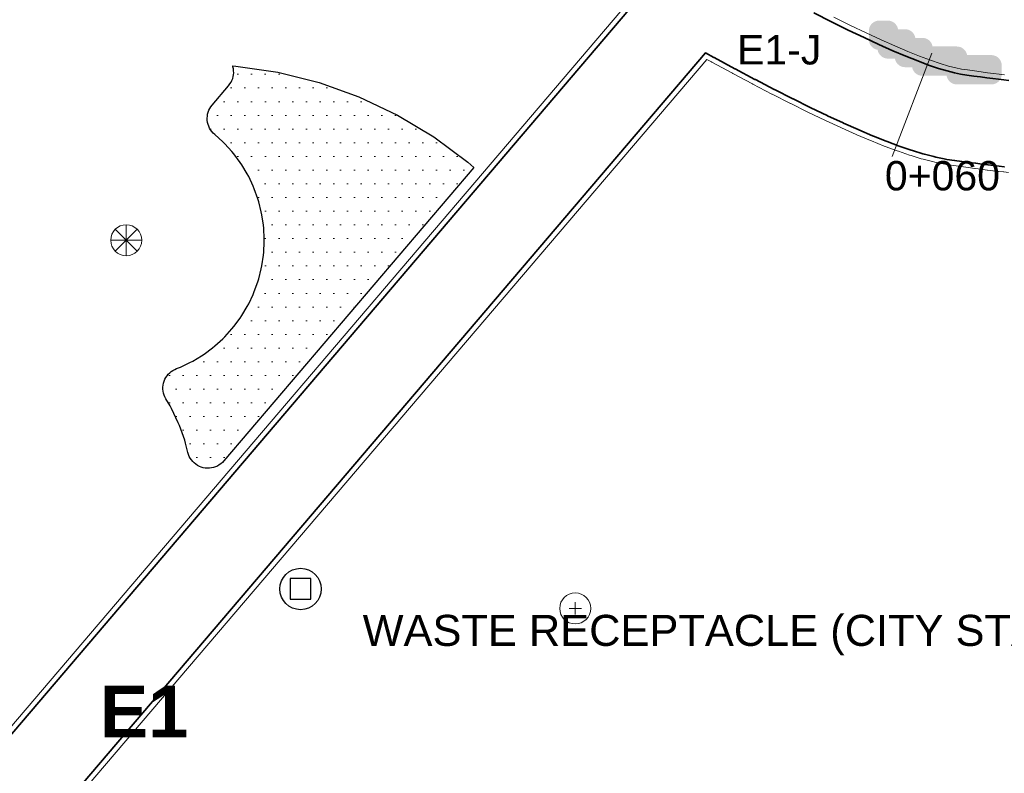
# Model space of a CAD drawing. Header units: metres. Extents: x -6552 to -6384, y 5654608 to 5654799.
# Tile 5 of 20: x -6492 to -6463, y 5654636 to 5654658. Entities that reach past the tile are written whole.
import ezdxf
from ezdxf.enums import TextEntityAlignment as Align

# ---------------------------------------------------------------- set-up
doc = ezdxf.new("R2010")
doc.units = ezdxf.units.M
doc.header["$LTSCALE"] = 0.5
for name, color, linetype, lineweight in [('L-ANNO-DIMS', 2, 'Continuous', 18), ('L-ANNO-TEXT', 2, 'Continuous', 18), ('L-HARD-PATT', 253, 'Continuous', 13), ('L-HARD-PAVE', 8, 'Continuous', 35), ('L-HARD-WALL', 7, 'Continuous', 50), ('L-PLNT-GRND', 83, 'Continuous', 13), ('L-PLNT-SHRB', 3, 'Continuous', 25), ('L-SITE-FURN', 40, 'Continuous', 25), ('V-VEG-TREE', 94, 'Continuous', 18)]:
    doc.layers.add(name, color=color, linetype=linetype, lineweight=lineweight)
doc.styles.add('BR-STD', font='arial.ttf')
doc.styles.add('BR-TITLE', font='arialbd.ttf')

# ---------------------------------------------------------------- blocks, each defined once
blk = doc.blocks.new('VEG-TREE-CONIF')
at = {"color": 0, "lineweight": -2}
for q in [(-1.061, 1.061), (0, 1.5), (1.061, 1.061), (-1.5, 0), (-1.061, -1.061), (1.5, 0), (0, -1.5), (1.061, -1.061)]:
    blk.add_line((0, 0), q, dxfattribs=at)
blk.add_circle((0, 0), 1.5, dxfattribs=at)
blk = doc.blocks.new('VEG-TREE-DECID')
at = {"color": 0, "lineweight": -2}
for p, q in [((-0.6, 0), (0.6, 0)), ((0, -0.6), (0, 0.6))]:
    blk.add_line(p, q, dxfattribs=at)
blk.add_circle((0, 0), 1.5, dxfattribs=at)
blk = doc.blocks.new('SITE-BIN')
at = {"color": 0, "lineweight": -2}
blk.add_lwpolyline([(-0.5, -0.5), (0.5, -0.5), (0.5, 0.5), (-0.5, 0.5)], close=True, dxfattribs=at)
blk.add_circle((0, 0), 1, dxfattribs=at)

msp = doc.modelspace()

# ---------------------------------------------------------------- hatches: boundary and pattern name
at = {"layer": 'L-HARD-WALL'}
h = msp.add_hatch(color=1, dxfattribs=at)
h.dxf.hatch_style = 1
h.paths.add_polyline_path([(-6466.796, 5654657.454), (-6466.809, 5654657.456), (-6466.837, 5654657.463), (-6466.865, 5654657.473), (-6466.891, 5654657.485), (-6466.917, 5654657.501), (-6466.94, 5654657.518), (-6466.962, 5654657.538), (-6466.982, 5654657.56), (-6466.999, 5654657.583), (-6467.015, 5654657.609), (-6467.027, 5654657.635), (-6467.037, 5654657.663), (-6467.044, 5654657.691), (-6467.049, 5654657.721), (-6467.05, 5654657.75), (-6467.05, 5654658), (-6467.049, 5654658.029), (-6467.044, 5654658.059), (-6467.037, 5654658.087), (-6467.027, 5654658.115), (-6467.015, 5654658.141), (-6466.999, 5654658.167), (-6466.982, 5654658.19), (-6466.962, 5654658.212), (-6466.94, 5654658.232), (-6466.917, 5654658.249), (-6466.891, 5654658.265), (-6466.865, 5654658.277), (-6466.837, 5654658.287), (-6466.809, 5654658.294), (-6466.779, 5654658.299), (-6466.75, 5654658.3), (-6466.5, 5654658.3), (-6466.471, 5654658.299), (-6466.441, 5654658.294), (-6466.413, 5654658.287), (-6466.385, 5654658.277), (-6466.359, 5654658.265), (-6466.333, 5654658.249), (-6466.31, 5654658.232), (-6466.288, 5654658.212), (-6466.268, 5654658.19), (-6466.251, 5654658.167), (-6466.235, 5654658.141), (-6466.223, 5654658.115), (-6466.213, 5654658.087), (-6466.206, 5654658.059), (-6466.204, 5654658.05), (-6466, 5654658.05), (-6465.971, 5654658.049), (-6465.941, 5654658.044), (-6465.913, 5654658.037), (-6465.885, 5654658.027), (-6465.859, 5654658.015), (-6465.833, 5654657.999), (-6465.81, 5654657.982), (-6465.788, 5654657.962), (-6465.768, 5654657.94), (-6465.751, 5654657.917), (-6465.735, 5654657.891), (-6465.723, 5654657.865), (-6465.713, 5654657.837), (-6465.706, 5654657.809), (-6465.704, 5654657.8), (-6465.5, 5654657.8), (-6465.471, 5654657.799), (-6465.441, 5654657.794), (-6465.413, 5654657.787), (-6465.385, 5654657.777), (-6465.359, 5654657.765), (-6465.333, 5654657.749), (-6465.31, 5654657.732), (-6465.288, 5654657.712), (-6465.268, 5654657.69), (-6465.251, 5654657.667), (-6465.235, 5654657.641), (-6465.223, 5654657.615), (-6465.213, 5654657.587), (-6465.206, 5654657.559), (-6465.204, 5654657.55), (-6464.5, 5654657.55), (-6464.471, 5654657.549), (-6464.441, 5654657.544), (-6464.413, 5654657.537), (-6464.385, 5654657.527), (-6464.359, 5654657.515), (-6464.333, 5654657.499), (-6464.31, 5654657.482), (-6464.288, 5654657.462), (-6464.268, 5654657.44), (-6464.251, 5654657.417), (-6464.235, 5654657.391), (-6464.223, 5654657.365), (-6464.213, 5654657.337), (-6464.206, 5654657.309), (-6464.204, 5654657.3), (-6463.5, 5654657.3), (-6463.471, 5654657.299), (-6463.441, 5654657.294), (-6463.413, 5654657.287), (-6463.385, 5654657.277), (-6463.359, 5654657.265), (-6463.333, 5654657.249), (-6463.31, 5654657.232), (-6463.288, 5654657.212), (-6463.268, 5654657.19), (-6463.251, 5654657.167), (-6463.235, 5654657.141), (-6463.223, 5654657.115), (-6463.213, 5654657.087), (-6463.206, 5654657.059), (-6463.201, 5654657.029), (-6463.2, 5654657), (-6463.2, 5654656.75), (-6463.201, 5654656.721), (-6463.206, 5654656.691), (-6463.213, 5654656.663), (-6463.223, 5654656.635), (-6463.235, 5654656.609), (-6463.251, 5654656.583), (-6463.268, 5654656.56), (-6463.288, 5654656.538), (-6463.31, 5654656.518), (-6463.333, 5654656.501), (-6463.359, 5654656.485), (-6463.385, 5654656.473), (-6463.413, 5654656.463), (-6463.441, 5654656.456), (-6463.471, 5654656.451), (-6463.5, 5654656.45), (-6464.5, 5654656.45), (-6464.529, 5654656.451), (-6464.559, 5654656.456), (-6464.587, 5654656.463), (-6464.615, 5654656.473), (-6464.641, 5654656.485), (-6464.667, 5654656.501), (-6464.69, 5654656.518), (-6464.712, 5654656.538), (-6464.732, 5654656.56), (-6464.749, 5654656.583), (-6464.765, 5654656.609), (-6464.777, 5654656.635), (-6464.787, 5654656.663), (-6464.794, 5654656.691), (-6464.796, 5654656.7), (-6465.5, 5654656.7), (-6465.529, 5654656.701), (-6465.559, 5654656.706), (-6465.587, 5654656.713), (-6465.615, 5654656.723), (-6465.641, 5654656.735), (-6465.667, 5654656.751), (-6465.69, 5654656.768), (-6465.712, 5654656.788), (-6465.732, 5654656.81), (-6465.749, 5654656.833), (-6465.765, 5654656.859), (-6465.777, 5654656.885), (-6465.787, 5654656.913), (-6465.794, 5654656.941), (-6465.796, 5654656.95), (-6466, 5654656.95), (-6466.029, 5654656.951), (-6466.059, 5654656.956), (-6466.087, 5654656.963), (-6466.115, 5654656.973), (-6466.141, 5654656.985), (-6466.167, 5654657.001), (-6466.19, 5654657.018), (-6466.212, 5654657.038), (-6466.232, 5654657.06), (-6466.249, 5654657.083), (-6466.265, 5654657.109), (-6466.277, 5654657.135), (-6466.287, 5654657.163), (-6466.294, 5654657.191), (-6466.296, 5654657.2), (-6466.5, 5654657.2), (-6466.529, 5654657.201), (-6466.559, 5654657.206), (-6466.587, 5654657.213), (-6466.615, 5654657.223), (-6466.641, 5654657.235), (-6466.667, 5654657.251), (-6466.69, 5654657.268), (-6466.712, 5654657.288), (-6466.732, 5654657.31), (-6466.749, 5654657.333), (-6466.765, 5654657.359), (-6466.777, 5654657.385), (-6466.787, 5654657.413), (-6466.794, 5654657.441)])
at = {"layer": 'L-PLNT-GRND'}
h = msp.add_hatch(dxfattribs=at)
h.set_pattern_fill('DOTS', color=42, scale=0.25)
h.paths.add_polyline_path([(-6485.745, 5654645.535), (-6485.786, 5654645.492), (-6485.831, 5654645.452), (-6485.88, 5654645.418), (-6485.931, 5654645.388), (-6485.986, 5654645.364), (-6486.043, 5654645.346), (-6486.101, 5654645.333), (-6486.16, 5654645.326), (-6486.22, 5654645.325), (-6486.28, 5654645.329), (-6486.338, 5654645.34), (-6486.396, 5654645.357), (-6486.451, 5654645.379), (-6486.504, 5654645.406), (-6486.554, 5654645.439), (-6486.601, 5654645.476), (-6486.643, 5654645.518), (-6486.681, 5654645.564), (-6486.715, 5654645.614), (-6486.743, 5654645.666), (-6486.766, 5654645.721), (-6486.783, 5654645.778), (-6486.852, 5654646.053), (-6486.878, 5654646.137), (-6487.03, 5654646.562), (-6487.064, 5654646.644), (-6487.257, 5654647.052), (-6487.298, 5654647.13), (-6487.423, 5654647.338), (-6487.451, 5654647.39), (-6487.473, 5654647.444), (-6487.49, 5654647.5), (-6487.502, 5654647.558), (-6487.508, 5654647.617), (-6487.508, 5654647.676), (-6487.502, 5654647.734), (-6487.49, 5654647.792), (-6487.473, 5654647.848), (-6487.451, 5654647.903), (-6487.423, 5654647.955), (-6487.39, 5654648.004), (-6487.353, 5654648.049), (-6487.311, 5654648.091), (-6487.266, 5654648.128), (-6487.217, 5654648.161), (-6487.165, 5654648.189), (-6487.11, 5654648.211), (-6487.081, 5654648.222), (-6486.999, 5654648.255), (-6486.724, 5654648.385), (-6486.646, 5654648.427), (-6486.386, 5654648.583), (-6486.312, 5654648.632), (-6486.068, 5654648.814), (-6486, 5654648.87), (-6485.774, 5654649.074), (-6485.712, 5654649.136), (-6485.508, 5654649.362), (-6485.452, 5654649.43), (-6485.27, 5654649.674), (-6485.221, 5654649.748), (-6485.065, 5654650.008), (-6485.023, 5654650.086), (-6484.893, 5654650.361), (-6484.86, 5654650.443), (-6484.757, 5654650.729), (-6484.731, 5654650.814), (-6484.658, 5654651.109), (-6484.64, 5654651.195), (-6484.596, 5654651.496), (-6484.587, 5654651.584), (-6484.572, 5654651.888), (-6484.572, 5654651.976), (-6484.587, 5654652.28), (-6484.596, 5654652.368), (-6484.64, 5654652.669), (-6484.658, 5654652.755), (-6484.731, 5654653.05), (-6484.757, 5654653.135), (-6484.86, 5654653.421), (-6484.893, 5654653.503), (-6485.023, 5654653.778), (-6485.065, 5654653.856), (-6485.221, 5654654.116), (-6485.27, 5654654.19), (-6485.452, 5654654.434), (-6485.508, 5654654.502), (-6485.712, 5654654.728), (-6485.774, 5654654.79), (-6486, 5654654.994), (-6486.006, 5654654.999), (-6486.05, 5654655.039), (-6486.09, 5654655.083), (-6486.125, 5654655.131), (-6486.155, 5654655.183), (-6486.181, 5654655.237), (-6486.2, 5654655.293), (-6486.214, 5654655.351), (-6486.223, 5654655.41), (-6486.225, 5654655.469), (-6486.221, 5654655.529), (-6486.212, 5654655.588), (-6486.197, 5654655.645), (-6486.176, 5654655.701), (-6486.149, 5654655.754), (-6486.118, 5654655.805), (-6486.082, 5654655.852), (-6485.609, 5654656.406), (-6485.565, 5654656.464), (-6485.534, 5654656.513), (-6485.508, 5654656.565), (-6485.487, 5654656.62), (-6485.472, 5654656.676), (-6485.462, 5654656.733), (-6485.457, 5654656.791), (-6485.459, 5654656.849), (-6485.466, 5654656.907), (-6485.478, 5654656.964), (-6485.486, 5654656.987), (-6485.397, 5654656.983), (-6484.179, 5654656.802), (-6482.985, 5654656.503), (-6481.827, 5654656.088), (-6480.714, 5654655.562), (-6479.658, 5654654.929), (-6478.67, 5654654.196), (-6478.495, 5654654.038)])

# ---------------------------------------------------------------- linework, layer by layer
at = {"layer": 'L-ANNO-DIMS'}
msp.add_lwpolyline([(-6465.226, 5654657.352), (-6466.372, 5654654.365)], dxfattribs=at)
at = {"layer": 'L-HARD-PATT'}
for points in [[(-6492.9, 5654636.68), (-6474.236, 5654658.571)], [(-6474.005, 5654658.611), (-6492.786, 5654636.583)], [(-6462.991, 5654656.562), (-6463.135, 5654656.579), (-6463.289, 5654656.598), (-6463.454, 5654656.619), (-6463.629, 5654656.642), (-6463.814, 5654656.666), (-6464.01, 5654656.693), (-6464.215, 5654656.722), (-6464.393, 5654656.747), (-6464.568, 5654656.784), (-6464.783, 5654656.84), (-6465.034, 5654656.916), (-6465.318, 5654657.013), (-6465.633, 5654657.131), (-6465.979, 5654657.269), (-6466.354, 5654657.428), (-6466.757, 5654657.607), (-6467.188, 5654657.807), (-6467.646, 5654658.026), (-6468.132, 5654658.266), (-6468.644, 5654658.526)], [(-6468.065, 5654658.4), (-6467.581, 5654658.161), (-6467.124, 5654657.942), (-6466.695, 5654657.744), (-6466.294, 5654657.566), (-6465.922, 5654657.408), (-6465.579, 5654657.271), (-6465.267, 5654657.155), (-6464.988, 5654657.059), (-6464.742, 5654656.984), (-6464.534, 5654656.93), (-6464.368, 5654656.895), (-6464.194, 5654656.871), (-6463.989, 5654656.842), (-6463.794, 5654656.815), (-6463.609, 5654656.79), (-6463.435, 5654656.768), (-6463.271, 5654656.747), (-6463.117, 5654656.728)], [(-6490.884, 5654634.961), (-6471.781, 5654657.366), (-6471.781, 5654657.366), (-6471.54, 5654657.233), (-6471.532, 5654657.229), (-6470.932, 5654656.904), (-6470.924, 5654656.9), (-6470.35, 5654656.595), (-6470.34, 5654656.59), (-6469.791, 5654656.305), (-6469.781, 5654656.299), (-6469.257, 5654656.034), (-6469.245, 5654656.028), (-6468.747, 5654655.782), (-6468.734, 5654655.775), (-6468.261, 5654655.549), (-6468.246, 5654655.541), (-6467.799, 5654655.334), (-6467.781, 5654655.326), (-6467.359, 5654655.139), (-6467.339, 5654655.13), (-6466.943, 5654654.962), (-6466.919, 5654654.953), (-6466.548, 5654654.804), (-6466.521, 5654654.794), (-6466.175, 5654654.665), (-6466.142, 5654654.653), (-6465.822, 5654654.544), (-6465.782, 5654654.531), (-6465.487, 5654654.441), (-6465.439, 5654654.427), (-6465.169, 5654654.357), (-6465.108, 5654654.343), (-6464.864, 5654654.292), (-6464.786, 5654654.278), (-6464.567, 5654654.247), (-6464.564, 5654654.246), (-6464.355, 5654654.217), (-6464.352, 5654654.217), (-6464.152, 5654654.189), (-6464.148, 5654654.189), (-6463.959, 5654654.163), (-6463.955, 5654654.163), (-6463.775, 5654654.139), (-6463.77, 5654654.139), (-6463.6, 5654654.117), (-6463.595, 5654654.117), (-6463.435, 5654654.097), (-6463.428, 5654654.096), (-6463.278, 5654654.079), (-6463.271, 5654654.078), (-6463.13, 5654654.062), (-6463.122, 5654654.061)], [(-6463.007, 5654653.899), (-6463.138, 5654653.912), (-6463.147, 5654653.913), (-6463.287, 5654653.929), (-6463.295, 5654653.93), (-6463.446, 5654653.947), (-6463.453, 5654653.948), (-6463.613, 5654653.968), (-6463.619, 5654653.968), (-6463.789, 5654653.99), (-6463.794, 5654653.991), (-6463.974, 5654654.014), (-6463.979, 5654654.015), (-6464.168, 5654654.04), (-6464.173, 5654654.041), (-6464.372, 5654654.068), (-6464.376, 5654654.069), (-6464.585, 5654654.098), (-6464.589, 5654654.098), (-6464.807, 5654654.13), (-6464.894, 5654654.145), (-6465.139, 5654654.196), (-6465.207, 5654654.212), (-6465.476, 5654654.282), (-6465.531, 5654654.297), (-6465.826, 5654654.387), (-6465.87, 5654654.402), (-6466.191, 5654654.511), (-6466.227, 5654654.524), (-6466.573, 5654654.653), (-6466.604, 5654654.665), (-6466.975, 5654654.813), (-6467.001, 5654654.824), (-6467.398, 5654654.992), (-6467.42, 5654655.002), (-6467.842, 5654655.189), (-6467.862, 5654655.198), (-6468.309, 5654655.405), (-6468.326, 5654655.413), (-6468.799, 5654655.64), (-6468.814, 5654655.647), (-6469.312, 5654655.893), (-6469.325, 5654655.9), (-6469.848, 5654656.166), (-6469.86, 5654656.172), (-6470.409, 5654656.457), (-6470.42, 5654656.463), (-6470.994, 5654656.767), (-6471.004, 5654656.772), (-6471.603, 5654657.097), (-6471.612, 5654657.101), (-6471.747, 5654657.175), (-6490.769, 5654634.863)]]:
    msp.add_lwpolyline(points, dxfattribs=at)
at = {"layer": 'L-HARD-PAVE'}
for points in [[(-6492.786, 5654636.583), (-6474.005, 5654658.611)], [(-6468.644, 5654658.526), (-6468.132, 5654658.266), (-6467.646, 5654658.026), (-6467.188, 5654657.807), (-6466.757, 5654657.607), (-6466.354, 5654657.428), (-6465.979, 5654657.269), (-6465.633, 5654657.131), (-6465.318, 5654657.013), (-6465.034, 5654656.916), (-6464.783, 5654656.84), (-6464.568, 5654656.784), (-6464.393, 5654656.747), (-6464.215, 5654656.722), (-6464.01, 5654656.693), (-6463.814, 5654656.666), (-6463.629, 5654656.642), (-6463.454, 5654656.619), (-6463.289, 5654656.598), (-6463.135, 5654656.579), (-6462.991, 5654656.562)], [(-6463.122, 5654654.061), (-6463.13, 5654654.062), (-6463.271, 5654654.078), (-6463.278, 5654654.079), (-6463.428, 5654654.096), (-6463.435, 5654654.097), (-6463.595, 5654654.117), (-6463.6, 5654654.117), (-6463.77, 5654654.139), (-6463.775, 5654654.139), (-6463.955, 5654654.163), (-6463.959, 5654654.163), (-6464.148, 5654654.189), (-6464.152, 5654654.189), (-6464.352, 5654654.217), (-6464.355, 5654654.217), (-6464.564, 5654654.246), (-6464.567, 5654654.247), (-6464.786, 5654654.278), (-6464.864, 5654654.292), (-6465.108, 5654654.343), (-6465.169, 5654654.357), (-6465.439, 5654654.427), (-6465.487, 5654654.441), (-6465.782, 5654654.531), (-6465.822, 5654654.544), (-6466.142, 5654654.653), (-6466.175, 5654654.665), (-6466.521, 5654654.794), (-6466.548, 5654654.804), (-6466.919, 5654654.953), (-6466.943, 5654654.962), (-6467.339, 5654655.13), (-6467.359, 5654655.139), (-6467.781, 5654655.326), (-6467.799, 5654655.334), (-6468.246, 5654655.541), (-6468.261, 5654655.549), (-6468.734, 5654655.775), (-6468.747, 5654655.782), (-6469.245, 5654656.028), (-6469.257, 5654656.034), (-6469.781, 5654656.299), (-6469.791, 5654656.305), (-6470.34, 5654656.59), (-6470.35, 5654656.595), (-6470.924, 5654656.9), (-6470.932, 5654656.904), (-6471.532, 5654657.229), (-6471.54, 5654657.233), (-6471.781, 5654657.366), (-6490.884, 5654634.961)]]:
    msp.add_lwpolyline(points, dxfattribs=at)
at = {"layer": 'L-PLNT-SHRB'}
msp.add_lwpolyline([(-6485.745, 5654645.535), (-6485.786, 5654645.492), (-6485.831, 5654645.452), (-6485.88, 5654645.418), (-6485.931, 5654645.388), (-6485.986, 5654645.364), (-6486.043, 5654645.346), (-6486.101, 5654645.333), (-6486.16, 5654645.326), (-6486.22, 5654645.325), (-6486.28, 5654645.329), (-6486.338, 5654645.34), (-6486.396, 5654645.357), (-6486.451, 5654645.379), (-6486.504, 5654645.406), (-6486.554, 5654645.439), (-6486.601, 5654645.476), (-6486.643, 5654645.518), (-6486.681, 5654645.564), (-6486.715, 5654645.614), (-6486.743, 5654645.666), (-6486.766, 5654645.721), (-6486.783, 5654645.778), (-6486.852, 5654646.053), (-6486.878, 5654646.137), (-6487.03, 5654646.562), (-6487.064, 5654646.644), (-6487.257, 5654647.052), (-6487.298, 5654647.13), (-6487.423, 5654647.338), (-6487.451, 5654647.39), (-6487.473, 5654647.444), (-6487.49, 5654647.5), (-6487.502, 5654647.558), (-6487.508, 5654647.617), (-6487.508, 5654647.676), (-6487.502, 5654647.734), (-6487.49, 5654647.792), (-6487.473, 5654647.848), (-6487.451, 5654647.903), (-6487.423, 5654647.955), (-6487.39, 5654648.004), (-6487.353, 5654648.049), (-6487.311, 5654648.091), (-6487.266, 5654648.128), (-6487.217, 5654648.161), (-6487.165, 5654648.189), (-6487.11, 5654648.211), (-6487.081, 5654648.222), (-6486.999, 5654648.255), (-6486.724, 5654648.385), (-6486.646, 5654648.427), (-6486.386, 5654648.583), (-6486.312, 5654648.632), (-6486.068, 5654648.814), (-6486, 5654648.87), (-6485.774, 5654649.074), (-6485.712, 5654649.136), (-6485.508, 5654649.362), (-6485.452, 5654649.43), (-6485.27, 5654649.674), (-6485.221, 5654649.748), (-6485.065, 5654650.008), (-6485.023, 5654650.086), (-6484.893, 5654650.361), (-6484.86, 5654650.443), (-6484.757, 5654650.729), (-6484.731, 5654650.814), (-6484.658, 5654651.109), (-6484.64, 5654651.195), (-6484.596, 5654651.496), (-6484.587, 5654651.584), (-6484.572, 5654651.888), (-6484.572, 5654651.976), (-6484.587, 5654652.28), (-6484.596, 5654652.368), (-6484.64, 5654652.669), (-6484.658, 5654652.755), (-6484.731, 5654653.05), (-6484.757, 5654653.135), (-6484.86, 5654653.421), (-6484.893, 5654653.503), (-6485.023, 5654653.778), (-6485.065, 5654653.856), (-6485.221, 5654654.116), (-6485.27, 5654654.19), (-6485.452, 5654654.434), (-6485.508, 5654654.502), (-6485.712, 5654654.728), (-6485.774, 5654654.79), (-6486, 5654654.994), (-6486.006, 5654654.999), (-6486.05, 5654655.039), (-6486.09, 5654655.083), (-6486.125, 5654655.131), (-6486.155, 5654655.183), (-6486.181, 5654655.237), (-6486.2, 5654655.293), (-6486.214, 5654655.351), (-6486.223, 5654655.41), (-6486.225, 5654655.469), (-6486.221, 5654655.529), (-6486.212, 5654655.588), (-6486.197, 5654655.645), (-6486.176, 5654655.701), (-6486.149, 5654655.754), (-6486.118, 5654655.805), (-6486.082, 5654655.852), (-6485.609, 5654656.406), (-6485.565, 5654656.464), (-6485.534, 5654656.513), (-6485.508, 5654656.565), (-6485.487, 5654656.62), (-6485.472, 5654656.676), (-6485.462, 5654656.733), (-6485.457, 5654656.791), (-6485.459, 5654656.849), (-6485.466, 5654656.907), (-6485.478, 5654656.964), (-6485.486, 5654656.987), (-6485.397, 5654656.983), (-6484.179, 5654656.802), (-6482.985, 5654656.503), (-6481.827, 5654656.088), (-6480.714, 5654655.562), (-6479.658, 5654654.929), (-6478.67, 5654654.196), (-6478.495, 5654654.038), (-6485.745, 5654645.535)], close=True, dxfattribs=at)

# ---------------------------------------------------------------- block references
at = {"layer": 'L-SITE-FURN', "xscale": 0.6, "yscale": 0.6}
msp.add_blockref('SITE-BIN', (-6483.521, 5654641.824), dxfattribs=at)
at = {"layer": 'V-VEG-TREE', "xscale": 0.3, "yscale": 0.3}
for name, p in [('VEG-TREE-CONIF', (-6488.57, 5654651.932)), ('VEG-TREE-DECID', (-6475.558, 5654641.262))]:
    msp.add_blockref(name, p, dxfattribs=at)

# ---------------------------------------------------------------- texts
at = {"layer": 'L-ANNO-DIMS', "style": 'BR-STD'}
for s, p in [('E1-J', (-6470.87, 5654657.454)), ('0+060', (-6466.586, 5654653.804))]:
    msp.add_text(s, height=0.85, dxfattribs=at).set_placement(p, align=Align.MIDDLE_LEFT)
at = {"layer": 'L-ANNO-TEXT'}
for s, height, style, p in [('WASTE RECEPTACLE (CITY STANDARD) ON 1.5x1.5 CONCRETE PAD', 0.9, 'BR-STD', (-6481.721, 5654640.624)), ('E1', 1.5, 'BR-TITLE', (-6489.335, 5654638.272))]:
    msp.add_text(s, height=height, dxfattribs=dict(at, style=style)).set_placement(p, align=Align.MIDDLE_LEFT)

doc.saveas('drawing.dxf')
